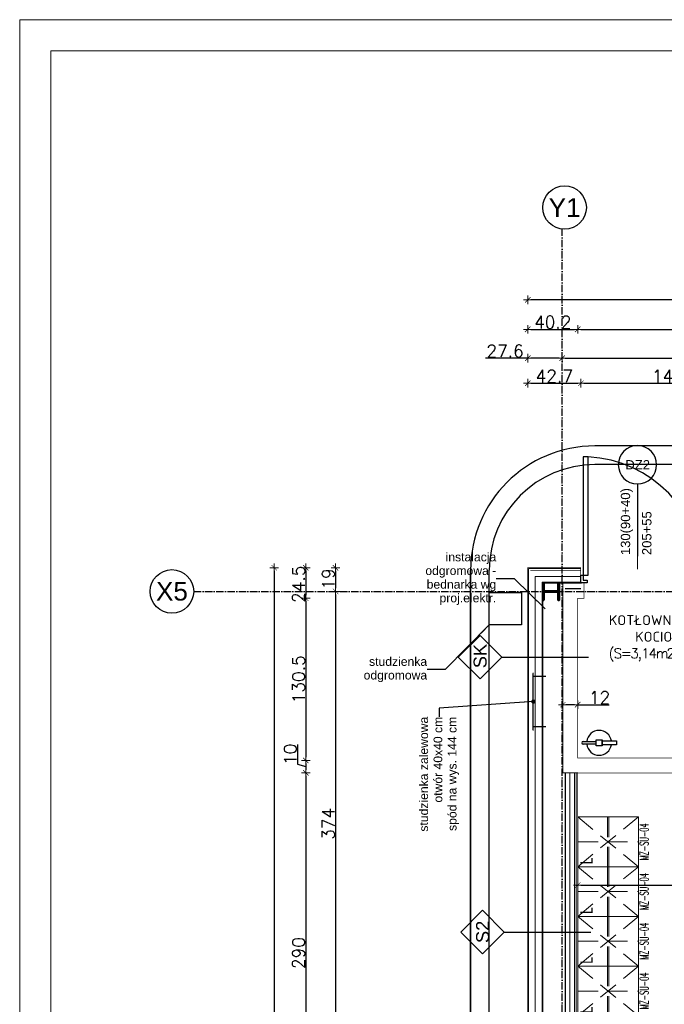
# Model space of a CAD drawing. Header units: metres. Extents: x 5541655 to 5610276, y 5589641 to 5627879.
# Tile 46 of 69: x 5603065 to 5604102, y 5626295 to 5627879. Entities that reach past the tile are written whole.
import ezdxf

# ---------------------------------------------------------------- set-up
doc = ezdxf.new("R2010")
doc.units = ezdxf.units.M
doc.header["$MEASUREMENT"] = 0
doc.linetypes.add('ACAD_ISO10W100', pattern=[18, 12, -3, 0, -3])
doc.linetypes.add('HIDDEN2', pattern=[4.7625, 3.175, -1.5875])
doc.layers.get('0').update_dxf_attribs({"linetype": 'CONTINUOUS', "lineweight": 18})
doc.layers.get('Defpoints').update_dxf_attribs({"linetype": 'CONTINUOUS'})
for name, color, linetype in [('2D- Siatka Modularna', 7, 'ACAD_ISO10W100'), ('Budowlane - Chodnik', 7, 'CONTINUOUS'), ('Budowlane - Opisy', 7, 'CONTINUOUS'), ('Budowlane - Sciany Wew', 7, 'CONTINUOUS'), ('Instalacje - Wentylacja - Urzadzenia - Przypodlogowe', 7, 'CONTINUOUS'), ('Konstrukcja - Fundamenty', 7, 'CONTINUOUS'), ('struktura', 7, 'CONTINUOUS'), ('znaczniki drzwi', 7, 'CONTINUOUS'), ('Ściany', 51, 'CONTINUOUS'), ('Ślusarka_okienna', 30, 'CONTINUOUS')]:
    doc.layers.add(name, color=color, linetype=linetype)
for name, color, linetype, lineweight in [('a___cienka___0.15', 10, 'CONTINUOUS', 15), ('a___ocieplenie', 214, 'BATTING', 5), ('MDCP', 7, 'CONTINUOUS', 18), ('MEBLE PKN', 150, 'CONTINUOUS', 20), ('WYMIARY WEW', 251, 'CONTINUOUS', 13)]:
    doc.layers.add(name, color=color, linetype=linetype, lineweight=lineweight)
doc.layers.add('a___przekrojowa___0.5', color=7, linetype='CONTINUOUS', lineweight=50, true_color=0x000000)
doc.layers.add('a___wymiary', color=7, linetype='CONTINUOUS', lineweight=18, true_color=0x000000)
doc.styles.add('GENERATED_STYLE_2', font='arial.ttf')
doc.styles.add('JACEK_07', font='SIMPLEX.SHX', dxfattribs={"width": 0.7})
doc.styles.add('RomanS', font='romans.shx')
doc.styles.get("Standard").update_dxf_attribs({"font": 'simplex.shx'})
doc.linetypes.add('BATTING', pattern='A,0.0001,-0.1,[134,ltypeshp.shx,S=0.1,R=0,X=-0.1,Y=0],-0.2,[134,ltypeshp.shx,S=0.1,R=180,X=0.1,Y=0],-0.1', length=0.4001)
doc.linetypes.add('ZIGZAG', pattern='A,0.0001,-0.2,[131,ltypeshp.shx,S=0.2,R=0,X=-0.2,Y=0],-0.4,[131,ltypeshp.shx,S=0.2,R=180,X=0.2,Y=0],-0.2', length=0.8001)
doc.dimstyles.new('1_50', dxfattribs={"dimtxt": 20, "dimasz": 5, "dimexe": 1.25, "dimexo": 0.625, "dimgap": 1.5, "dimtad": 1, "dimdec": 3, "dimlfac": 0.5, "dimrnd": 0.1, "dimdsep": 46, "dimtxsty": 'Standard', "dimblk": 'znacznik', "dimcen": 1.5, "dimse1": 1, "dimse2": 1, "dimclrd": 256, "dimclrt": 256, "dimazin": 0, "dimtfac": 1, "dimtdec": 3, "dimtmove": 0, "dimatfit": 3, "dimldrblk": 'znacznik', "dimfxl": 1, "dimarcsym": 0})
doc.dimstyles.new('GENERATED_STYLE__61', dxfattribs={"dimtxt": 0.18, "dimasz": 18.24, "dimexe": 0.18, "dimexo": 0.0625, "dimgap": 0.09, "dimtad": 0, "dimtih": 1, "dimtoh": 1, "dimdec": 4, "dimzin": 0, "dimdsep": 46, "dimtxsty": 'Standard', "dimcen": 0.09, "dimadec": 0, "dimazin": 0, "dimtfac": 1, "dimtdec": 4, "dimtmove": 0, "dimatfit": 3, "dimldrblk": 'ARROWHEAD_5', "dimfxl": 1, "dimtolj": 1, "dimtzin": 0, "dimarcsym": 0})
doc.dimstyles.new('GENERATED_STYLE__63', dxfattribs={"dimtxt": 0.18, "dimasz": 13.68, "dimexe": 0.18, "dimexo": 0.0625, "dimgap": 0.09, "dimtad": 0, "dimtih": 1, "dimtoh": 1, "dimdec": 4, "dimzin": 0, "dimdsep": 46, "dimtxsty": 'Standard', "dimcen": 0.09, "dimadec": 0, "dimazin": 0, "dimtfac": 1, "dimtdec": 4, "dimtmove": 0, "dimatfit": 3, "dimldrblk": 'ARROWHEAD_11', "dimfxl": 1, "dimtolj": 1, "dimtzin": 0, "dimarcsym": 0})

# ---------------------------------------------------------------- blocks, each defined once
blk = doc.blocks.new('*U416')
at = {"color": 252, "linetype": 'HIDDEN2', "lineweight": 0, "ltscale": 5, "true_color": 0x969696}
for p, q in [((40, 0), (0, -49)), ((0, 0), (40, -49)), ((40, 0), (80, -49)), ((80, 0), (40, -49)), ((80, 0), (120, -49)), ((120, 0), (80, -49)), ((120, 0), (160, -49)), ((160, 0), (120, -49)), ((160, 0), (200, -49)), ((200, 0), (160, -49)), ((20, -0.5), (20, -48.5)), ((60, -0.5), (60, -48.5)), ((100, -0.5), (100, -48.5)), ((140, -0.5), (140, -48.5)), ((180, -0.5), (180, -48.5)), ((0, -24), (40, -24)), ((0, -25), (40, -25)), ((40, -24), (80, -24)), ((40, -25), (80, -25)), ((80, -24), (120, -24)), ((80, -25), (120, -25)), ((120, -24), (160, -24)), ((120, -25), (160, -25)), ((160, -24), (200, -24)), ((160, -25), (200, -25))]:
    blk.add_line(p, q, dxfattribs=at)
at = {"linetype": 'Continuous', "lineweight": 0, "flags": 128}
for points in [[(40, -49), (40, 0), (0, 0), (0, -49)], [(80, -49), (80, 0), (40, 0), (40, -49)], [(120, -49), (120, 0), (80, 0), (80, -49)], [(160, -49), (160, 0), (120, 0), (120, -49)], [(200, -49), (200, 0), (160, 0), (160, -49)]]:
    blk.add_lwpolyline(points, close=True, dxfattribs=at)
at = {"width": 40, "attachment_point": 1, "style": 'JACEK_07'}
for s, insert, char_height in [('{\\fArial|b0|i0|c238|p34;L}', (2, -2), 10), ('{\\fArial|b0|i0|c238|p34;L}', (42, -2), 10), ('{\\fArial|b0|i0|c238|p34;L}', (82, -2), 10), ('{\\fArial|b0|i0|c238|p34;L}', (122, -2), 10), ('{\\fArial|b0|i0|c238|p34;L}', (162, -2), 10), ('\\pxqc;{\\W0.5;MZ-SU-04}', (0, -50), 7), ('\\pxqc;{\\W0.5;MZ-SU-04}', (40, -50), 7), ('\\pxqc;{\\W0.5;MZ-SU-04}', (80, -50), 7), ('\\pxqc;{\\W0.5;MZ-SU-04}', (120, -50), 7), ('\\pxqc;{\\W0.5;MZ-SU-04}', (160, -50), 7)]:
    blk.add_mtext(s, dxfattribs=dict(at, insert=insert, char_height=char_height))
blk = doc.blocks.new('*U317')
for points in [[(2, 6), (6, 6), (6, 101.2), (2, 101.2)], [(134, 46.8), (138, 46.8), (138, 6), (134, 6)], [(0, 6), (2, 6), (2, 2), (5, 2), (5, 0), (0, 0)], [(138, 6), (140, 6), (140, 0), (135, 0), (135, 2), (138, 2), (138, 6)]]:
    blk.add_lwpolyline(points, close=True).dxf.unprotected_set("ltscale", 0)
for centre, radius, start, end in [((2, 6), 95.2, 0, 87.59403), ((138, 6), 40.8, 95.59934, 180)]:
    blk.add_arc(centre, radius, start, end).dxf.unprotected_set("ltscale", 0)
blk = doc.blocks.new('Gasnica')
at = {"linetype": 'Continuous', "lineweight": 25}
for p, q in [((-12.8, 1.2), (-2.5, 1.2)), ((-2.5, -2.5), (-2.5, 2.5)), ((-2.5, 2.5), (2.5, 2.5)), ((2.5, 2.5), (2.5, -2.5)), ((2.5, -1.5), (2.5, 1.5)), ((2.5, 1.5), (14, 1.5)), ((14, 1.5), (14, -1.5)), ((-2.5, -1.2), (-12.8, -1.2)), ((2.5, -2.5), (-2.5, -2.5)), ((14, -1.5), (2.5, -1.5))]:
    blk.add_line(p, q, dxfattribs=at)
for centre, radius, start, end in [((0, 0), 10, 8.62693, 173.1079), ((-12.8, 0), 1.2, 90, 270), ((0, 0), 10, 186.8921, 351.37307)]:
    blk.add_arc(centre, radius, start, end, dxfattribs=at)
blk = doc.blocks.new('ARROWHEAD_11')
at = {"linetype": 'Continuous'}
blk.add_line((0, 0), (-1, 0), dxfattribs=at)
at = {"linetype": 'Continuous', "const_width": 0.25, "flags": 128}
blk.add_lwpolyline([(-0.125, 0, 1), (0.125, 0, 1)], format="xyb", close=True, dxfattribs=at)
blk = doc.blocks.new('ARROWHEAD_5')
at = {"linetype": 'Continuous'}
blk.add_line((0, 0), (-1, 0), dxfattribs=at)
blk.add_solid([(-1, 0.2679), (0, 0), (-1, -0.2679), (-1, 0.2679)], dxfattribs=at)
blk = doc.blocks.new('znacznik')
at = {"layer": 'a___wymiary'}
for p, q in [((1.39, 0), (-1.39, 0)), ((0, 1.39), (0, -1.39))]:
    blk.add_line(p, q, dxfattribs=at)
at = {"layer": 'a___wymiary', "const_width": 0.2}
blk.add_lwpolyline([(0.88, 0.88), (-0.88, -0.88)], dxfattribs=at)
blk = doc.blocks.new('*D889')
at = {"layer": 'a___wymiary', "lineweight": -2}
blk.add_line((5603573.3, 5626992), (5603573.3, 5626964), dxfattribs=at)
at = {"layer": 'Defpoints', "color": 0}
for p in [(5603890.7, 5626997), (5603573.3, 5626959), (5603591.6, 5626959)]:
    blk.add_point(p, dxfattribs=at)
at = {"layer": 'a___wymiary', "lineweight": -2, "xscale": 5, "yscale": 5, "zscale": 5}
for p, rotation in [((5603573.3, 5626997), 90), ((5603573.3, 5626959), 270)]:
    blk.add_blockref('znacznik', p, dxfattribs=dict(at, rotation=rotation))
at = {"layer": 'a___wymiary', "insert": (5603561.8, 5626979), "char_height": 20, "attachment_point": 5, "rotation": 90}
blk.add_mtext('19', dxfattribs=at)
blk = doc.blocks.new('*D890')
at = {"layer": 'a___wymiary', "lineweight": -2}
blk.add_line((5603573.3, 5626954), (5603573.3, 5626216), dxfattribs=at)
at = {"layer": 'Defpoints', "color": 0}
for p in [(5603591.6, 5626959), (5603573.3, 5626211), (5603614.7, 5626211)]:
    blk.add_point(p, dxfattribs=at)
at = {"layer": 'a___wymiary', "lineweight": -2, "xscale": 5, "yscale": 5, "zscale": 5}
for p, rotation in [((5603573.3, 5626959), 90), ((5603573.3, 5626211), 270)]:
    blk.add_blockref('znacznik', p, dxfattribs=dict(at, rotation=rotation))
at = {"layer": 'a___wymiary', "insert": (5603561.8, 5626585), "char_height": 20, "attachment_point": 5, "rotation": 90}
blk.add_mtext('374', dxfattribs=at)
blk = doc.blocks.new('*D895')
at = {"layer": 'Defpoints', "color": 0}
for p in [(5604292.9, 5626997), (5603525.4, 5626948), (5604293.2, 5626948)]:
    blk.add_point(p, dxfattribs=at)
at = {"layer": 'MDCP', "lineweight": -2}
blk.add_line((5603525.4, 5626992), (5603525.4, 5626953), dxfattribs=at)
at = {"layer": 'MDCP', "lineweight": -2, "xscale": 5, "yscale": 5, "zscale": 5}
for p, rotation in [((5603525.4, 5626997), 90), ((5603525.4, 5626948), 270)]:
    blk.add_blockref('znacznik', p, dxfattribs=dict(at, rotation=rotation))
at = {"layer": 'MDCP', "insert": (5603513.9, 5626970.5), "char_height": 20, "attachment_point": 5, "rotation": 90}
blk.add_mtext('24.5', dxfattribs=at)
blk = doc.blocks.new('*D896')
at = {"layer": 'Defpoints', "color": 0}
for p in [(5604293.2, 5626948), (5603525.4, 5626687), (5603963.1, 5626687)]:
    blk.add_point(p, dxfattribs=at)
at = {"layer": 'MDCP', "lineweight": -2}
blk.add_line((5603525.4, 5626943), (5603525.4, 5626692), dxfattribs=at)
at = {"layer": 'MDCP', "lineweight": -2, "xscale": 5, "yscale": 5, "zscale": 5}
for p, rotation in [((5603525.4, 5626948), 90), ((5603525.4, 5626687), 270)]:
    blk.add_blockref('znacznik', p, dxfattribs=dict(at, rotation=rotation))
at = {"layer": 'MDCP', "insert": (5603513.9, 5626817.5), "char_height": 20, "attachment_point": 5, "rotation": 90}
blk.add_mtext('130.5', dxfattribs=at)
blk = doc.blocks.new('*D897')
at = {"layer": 'Defpoints', "color": 0}
for p in [(5603963.1, 5626687), (5603525.4, 5626667), (5603963.1, 5626667)]:
    blk.add_point(p, dxfattribs=at)
at = {"layer": 'MDCP', "lineweight": -2}
for p, q in [((5603511.9, 5626712.6), (5603511.9, 5626681)), ((5603511.9, 5626681), (5603525.4, 5626677)), ((5603525.4, 5626682), (5603525.4, 5626672))]:
    blk.add_line(p, q, dxfattribs=at)
at = {"layer": 'MDCP', "lineweight": -2, "xscale": 5, "yscale": 5, "zscale": 5}
for p, rotation in [((5603525.4, 5626687), 90), ((5603525.4, 5626667), 270)]:
    blk.add_blockref('znacznik', p, dxfattribs=dict(at, rotation=rotation))
at = {"layer": 'MDCP', "insert": (5603500.4, 5626696.8), "char_height": 20, "attachment_point": 5, "rotation": 90}
blk.add_mtext('10', dxfattribs=at)
blk = doc.blocks.new('*D898')
at = {"layer": 'Defpoints', "color": 0}
for p in [(5603963.1, 5626667), (5603525.4, 5626087), (5603963.1, 5626087)]:
    blk.add_point(p, dxfattribs=at)
at = {"layer": 'MDCP', "lineweight": -2}
blk.add_line((5603525.4, 5626662), (5603525.4, 5626092), dxfattribs=at)
at = {"layer": 'MDCP', "lineweight": -2, "xscale": 5, "yscale": 5, "zscale": 5}
for p, rotation in [((5603525.4, 5626667), 90), ((5603525.4, 5626087), 270)]:
    blk.add_blockref('znacznik', p, dxfattribs=dict(at, rotation=rotation))
at = {"layer": 'MDCP', "insert": (5603513.9, 5626377), "char_height": 20, "attachment_point": 5, "rotation": 90}
blk.add_mtext('290', dxfattribs=at)
blk = doc.blocks.new('*D906')
at = {"layer": 'Defpoints', "color": 0}
for p in [(5603890.7, 5626997), (5603474.7, 5623985), (5603890.7, 5623985)]:
    blk.add_point(p, dxfattribs=at)
at = {"layer": 'MDCP', "lineweight": -2}
blk.add_line((5603474.7, 5626992), (5603474.7, 5623990), dxfattribs=at)
at = {"layer": 'MDCP', "lineweight": -2, "xscale": 5, "yscale": 5, "zscale": 5}
for p, rotation in [((5603474.7, 5626997), 90), ((5603474.7, 5623985), 270)]:
    blk.add_blockref('znacznik', p, dxfattribs=dict(at, rotation=rotation))
at = {"layer": 'MDCP', "insert": (5603463.2, 5625417.9), "char_height": 20, "attachment_point": 5, "rotation": 90}
blk.add_mtext('1506', dxfattribs=at)
blk = doc.blocks.new('*D907')
at = {"layer": 'Defpoints', "color": 0, "linetype": 'ZIGZAG', "ltscale": 5}
for p in [(5603882.7, 5627334.2), (5603938, 5627018.4), (5603882.7, 5626997)]:
    blk.add_point(p, dxfattribs=at)
at = {"layer": 'MDCP', "lineweight": -2}
for p, q in [((5603882.7, 5627334.2), (5603814.7, 5627334.2)), ((5603933, 5627334.2), (5603887.7, 5627334.2))]:
    blk.add_line(p, q, dxfattribs=at)
at = {"layer": 'MDCP', "linetype": 'ZIGZAG', "lineweight": -2, "ltscale": 5, "xscale": 5, "yscale": 5, "zscale": 5, "rotation": 180}
blk.add_blockref('znacznik', (5603882.7, 5627334.2), dxfattribs=at)
at = {"layer": 'MDCP', "linetype": 'ZIGZAG', "lineweight": -2, "ltscale": 5, "xscale": 5, "yscale": 5, "zscale": 5}
blk.add_blockref('znacznik', (5603938, 5627334.2), dxfattribs=at)
at = {"layer": 'MDCP', "linetype": 'ZIGZAG', "ltscale": 5, "insert": (5603846.2, 5627345.7), "char_height": 20, "attachment_point": 5}
blk.add_mtext('27.6', dxfattribs=at)
blk = doc.blocks.new('*D908')
at = {"layer": 'Defpoints', "color": 0, "linetype": 'ZIGZAG', "ltscale": 5}
for p in [(5604418.1, 5627334.2), (5603938, 5627265.9), (5604418.1, 5627265.9)]:
    blk.add_point(p, dxfattribs=at)
at = {"layer": 'MDCP', "lineweight": -2}
blk.add_line((5603943, 5627334.2), (5604413.1, 5627334.2), dxfattribs=at)
at = {"layer": 'MDCP', "linetype": 'ZIGZAG', "lineweight": -2, "ltscale": 5, "xscale": 5, "yscale": 5, "zscale": 5, "rotation": 180}
blk.add_blockref('znacznik', (5603938, 5627334.2), dxfattribs=at)
at = {"layer": 'MDCP', "linetype": 'ZIGZAG', "lineweight": -2, "ltscale": 5, "xscale": 5, "yscale": 5, "zscale": 5}
blk.add_blockref('znacznik', (5604418.1, 5627334.2), dxfattribs=at)
at = {"layer": 'MDCP', "linetype": 'ZIGZAG', "ltscale": 5, "insert": (5604178, 5627345.7), "char_height": 20, "attachment_point": 5}
blk.add_mtext('240', dxfattribs=at)
blk = doc.blocks.new('*D913')
at = {"layer": 'Defpoints', "color": 0}
for p in [(5603963.1, 5627380.6), (5603882.7, 5626997), (5603963.1, 5626948)]:
    blk.add_point(p, dxfattribs=at)
at = {"layer": 'MDCP', "lineweight": -2}
blk.add_line((5603887.7, 5627380.6), (5603958.1, 5627380.6), dxfattribs=at)
at = {"layer": 'MDCP', "lineweight": -2, "xscale": 5, "yscale": 5, "zscale": 5, "rotation": 180}
blk.add_blockref('znacznik', (5603882.7, 5627380.6), dxfattribs=at)
at = {"layer": 'MDCP', "lineweight": -2, "xscale": 5, "yscale": 5, "zscale": 5}
blk.add_blockref('znacznik', (5603963.1, 5627380.6), dxfattribs=at)
at = {"layer": 'MDCP', "insert": (5603922.9, 5627392.1), "char_height": 20, "attachment_point": 5}
blk.add_mtext('40.2', dxfattribs=at)
blk = doc.blocks.new('*D914')
at = {"layer": 'Defpoints', "color": 0}
for p in [(5604443.1, 5627380.6), (5603963.1, 5626948), (5604443.1, 5626925.3)]:
    blk.add_point(p, dxfattribs=at)
at = {"layer": 'MDCP', "lineweight": -2}
blk.add_line((5603968.1, 5627380.6), (5604438.1, 5627380.6), dxfattribs=at)
at = {"layer": 'MDCP', "lineweight": -2, "xscale": 5, "yscale": 5, "zscale": 5, "rotation": 180}
blk.add_blockref('znacznik', (5603963.1, 5627380.6), dxfattribs=at)
at = {"layer": 'MDCP', "lineweight": -2, "xscale": 5, "yscale": 5, "zscale": 5}
blk.add_blockref('znacznik', (5604443.1, 5627380.6), dxfattribs=at)
at = {"layer": 'MDCP', "insert": (5604203.1, 5627392.1), "char_height": 20, "attachment_point": 5}
blk.add_mtext('240', dxfattribs=at)
blk = doc.blocks.new('*D923')
at = {"layer": 'Defpoints', "color": 0}
for p in [(5603882.7, 5627428.1), (5603882.7, 5626997), (5605913.4, 5626995)]:
    blk.add_point(p, dxfattribs=at)
at = {"layer": 'MDCP', "lineweight": -2}
blk.add_line((5605908.4, 5627428.1), (5603887.7, 5627428.1), dxfattribs=at)
at = {"layer": 'MDCP', "lineweight": -2, "xscale": 5, "yscale": 5, "zscale": 5, "rotation": 180}
blk.add_blockref('znacznik', (5603882.7, 5627428.1), dxfattribs=at)
at = {"layer": 'MDCP', "lineweight": -2, "xscale": 5, "yscale": 5, "zscale": 5}
blk.add_blockref('znacznik', (5605913.4, 5627428.1), dxfattribs=at)
at = {"layer": 'MDCP', "insert": (5604898.1, 5627439.6), "char_height": 20, "attachment_point": 5}
blk.add_mtext('1015.4', dxfattribs=at)
blk = doc.blocks.new('*D962')
at = {"layer": 'Defpoints', "color": 0}
for p in [(5603963.1, 5626619.5), (5604443.1, 5626613.1), (5604443.1, 5626486.3)]:
    blk.add_point(p, dxfattribs=at)
at = {"layer": 'WYMIARY WEW', "lineweight": -2}
blk.add_line((5603968.1, 5626486.3), (5604438.1, 5626486.3), dxfattribs=at)
at = {"layer": 'WYMIARY WEW', "lineweight": -2, "xscale": 5, "yscale": 5, "zscale": 5, "rotation": 180}
blk.add_blockref('znacznik', (5603963.1, 5626486.3), dxfattribs=at)
at = {"layer": 'WYMIARY WEW', "lineweight": -2, "xscale": 5, "yscale": 5, "zscale": 5}
blk.add_blockref('znacznik', (5604443.1, 5626486.3), dxfattribs=at)
at = {"layer": 'WYMIARY WEW', "insert": (5604203.1, 5626497.8), "char_height": 20, "attachment_point": 5}
blk.add_mtext('240', dxfattribs=at)
blk = doc.blocks.new('*D1013')
at = {"layer": 'Defpoints', "color": 0}
for p in [(5603968.1, 5627293.8), (5603882.7, 5626997), (5603968.1, 5626997)]:
    blk.add_point(p, dxfattribs=at)
at = {"layer": 'WYMIARY WEW', "lineweight": -2}
blk.add_line((5603887.7, 5627293.8), (5603963.1, 5627293.8), dxfattribs=at)
at = {"layer": 'WYMIARY WEW', "lineweight": -2, "xscale": 5, "yscale": 5, "zscale": 5, "rotation": 180}
blk.add_blockref('znacznik', (5603882.7, 5627293.8), dxfattribs=at)
at = {"layer": 'WYMIARY WEW', "lineweight": -2, "xscale": 5, "yscale": 5, "zscale": 5}
blk.add_blockref('znacznik', (5603968.1, 5627293.8), dxfattribs=at)
at = {"layer": 'WYMIARY WEW', "insert": (5603925.4, 5627305.3), "char_height": 20, "attachment_point": 5}
blk.add_mtext('42.7', dxfattribs=at)
blk = doc.blocks.new('*D1014')
at = {"layer": 'Defpoints', "color": 0}
for p in [(5604248.1, 5627293.8), (5603968.1, 5626997), (5604248.1, 5626997)]:
    blk.add_point(p, dxfattribs=at)
at = {"layer": 'WYMIARY WEW', "lineweight": -2}
blk.add_line((5603973.1, 5627293.8), (5604243.1, 5627293.8), dxfattribs=at)
at = {"layer": 'WYMIARY WEW', "lineweight": -2, "xscale": 5, "yscale": 5, "zscale": 5, "rotation": 180}
blk.add_blockref('znacznik', (5603968.1, 5627293.8), dxfattribs=at)
at = {"layer": 'WYMIARY WEW', "lineweight": -2, "xscale": 5, "yscale": 5, "zscale": 5}
blk.add_blockref('znacznik', (5604248.1, 5627293.8), dxfattribs=at)
at = {"layer": 'WYMIARY WEW', "insert": (5604108.1, 5627305.3), "char_height": 20, "attachment_point": 5}
blk.add_mtext('140', dxfattribs=at)
blk = doc.blocks.new('*D1151')
at = {"lineweight": -2, "ltscale": 5}
for p, q in [((5603958.1, 5626776.7), (5603944.1, 5626776.7)), ((5603963.1, 5626776.7), (5604013.9, 5626776.7))]:
    blk.add_line(p, q, dxfattribs=at)
at = {"layer": 'Defpoints', "color": 0, "ltscale": 5}
for p in [(5603939.1, 5626776.7), (5603939.1, 5626765.2), (5603963.1, 5626765.2)]:
    blk.add_point(p, dxfattribs=at)
at = {"lineweight": -2, "ltscale": 5, "xscale": 5, "yscale": 5, "zscale": 5, "rotation": 180}
blk.add_blockref('znacznik', (5603939.1, 5626776.7), dxfattribs=at)
at = {"lineweight": -2, "ltscale": 5, "xscale": 5, "yscale": 5, "zscale": 5}
blk.add_blockref('znacznik', (5603963.1, 5626776.7), dxfattribs=at)
at = {"ltscale": 5, "insert": (5603998.2, 5626788.2), "char_height": 20, "attachment_point": 5}
blk.add_mtext('12', dxfattribs=at)

msp = doc.modelspace()

# ---------------------------------------------------------------- linework, layer by layer
at = {"linetype": 'ZIGZAG', "ltscale": 15}
msp.add_line((5603950.4321, 5626666.9756), (5603950.4321, 5626085.6428), dxfattribs=at)
at = {"layer": '2D- Siatka Modularna', "lineweight": 25}
for p, q in [((5603937.9897, 5622698.2683), (5603937.9897, 5627541.5396)), ((5603345.0596, 5626958.9756), (5606162.0597, 5626958.9756)), ((5603345.0596, 5626958.9756), (5606465.0678, 5626958.9756))]:
    msp.add_line(p, q, dxfattribs=at)
at = {"layer": '2D- Siatka Modularna', "linetype": 'ByBlock', "lineweight": 25}
for centre in [(5603941.9897, 5627576.5396), (5603310.0596, 5626958.9756)]:
    msp.add_ellipse(centre, major_axis=(24.7487, 24.7487), ratio=1, start_param=5.497787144, end_param=11.780972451, dxfattribs=at)
at = {"layer": 'a___cienka___0.15'}
for points in [[(5603968.0597, 5626995.9756), (5603883.6897, 5626995.9756), (5603883.6897, 5623985.9756), (5603963.0597, 5623985.9756)], [(5603968.0597, 5626973.9756), (5603905.6897, 5626973.9756), (5603905.6897, 5624007.9756), (5603963.0597, 5624007.9756)]]:
    msp.add_lwpolyline(points, dxfattribs=at)
at = {"layer": 'a___ocieplenie', "color": 0, "linetype": 'BATTING', "ltscale": 24}
msp.add_lwpolyline([(5603968.0597, 5626982.9756), (5603894.6781, 5626982.7611), (5603894.6781, 5623998.7611), (5603963.0597, 5623998.9756)], dxfattribs=at)
at = {"layer": 'a___przekrojowa___0.5'}
msp.add_lwpolyline([(5603906.6897, 5626972.9756), (5603908.3897, 5626972.9756), (5603908.3897, 5626959.5256), (5603931.5897, 5626959.5256), (5603931.5897, 5626972.9756), (5603933.2897, 5626972.9756), (5603933.2897, 5626944.9756), (5603931.5897, 5626944.9756), (5603931.5897, 5626958.4256), (5603908.3897, 5626958.4256), (5603908.3897, 5626944.9756), (5603906.6897, 5626944.9756), (5603906.6897, 5626972.9756)], dxfattribs=at)
at = {"layer": 'Budowlane - Chodnik'}
for p, q in [((5606005.4297, 5627192.9756), (5603990.6897, 5627192.9756)), ((5606005.4297, 5627162.9756), (5603990.6897, 5627162.9756)), ((5603790.6897, 5626992.9756), (5603790.6897, 5623942.9756)), ((5603790.6897, 5623396.9756), (5603790.6897, 5626992.9756)), ((5603820.6897, 5623396.9756), (5603820.6897, 5626992.9756))]:
    msp.add_line(p, q, dxfattribs=at)
for radius in [200, 170]:
    msp.add_arc((5603990.6897, 5626992.9756), radius, 90, 180, dxfattribs=at)
at = {"layer": 'Budowlane - Opisy'}
for p, q in [((5603805.9646, 5626887.9994), (5603770.9646, 5626852.9994)), ((5603840.9646, 5626852.9994), (5603805.9646, 5626887.9994)), ((5603770.9646, 5626852.9994), (5603805.9646, 5626817.9994)), ((5603805.9646, 5626817.9994), (5603840.9646, 5626852.9994)), ((5603840.9646, 5626852.9994), (5603980.3642, 5626852.9994)), ((5603809.9646, 5626445.7886), (5603774.9646, 5626410.7886)), ((5603844.9646, 5626410.7886), (5603809.9646, 5626445.7886)), ((5603774.9646, 5626410.7886), (5603809.9646, 5626375.7886)), ((5603809.9646, 5626375.7886), (5603844.9646, 5626410.7886)), ((5603844.9646, 5626410.7886), (5603984.3642, 5626410.7886))]:
    msp.add_line(p, q, dxfattribs=at)
at = {"layer": 'Budowlane - Sciany Wew', "color": 251, "linetype": 'Continuous', "lineweight": 20}
for points in [[(5603958.0597, 5626081.9797), (5603958.0597, 5626666.9756)], [(5603960.5597, 5626084.4797), (5603960.5597, 5626666.9756)]]:
    msp.add_lwpolyline(points, dxfattribs=at)
at = {"layer": 'Instalacje - Wentylacja - Urzadzenia - Przypodlogowe'}
for p, q in [((5603891.6897, 5626826.8551), (5603890.6897, 5626826.8551)), ((5603890.6897, 5626826.8551), (5603890.6897, 5626736.4551)), ((5603911.6897, 5626821.8551), (5603891.6897, 5626821.8551)), ((5603890.6897, 5626736.4551), (5603891.6897, 5626736.4551)), ((5603891.6897, 5626741.4551), (5603911.6897, 5626741.4551))]:
    msp.add_line(p, q, dxfattribs=at)
at = {"layer": 'Konstrukcja - Fundamenty', "flags": 128}
msp.add_lwpolyline([(5603872.6897, 5626904.9756), (5603820.6897, 5626904.9756), (5603820.6897, 5626956.9756), (5603872.6897, 5626956.9756)], close=True, dxfattribs=at)
at = {"layer": 'MDCP', "linetype": 'ByBlock'}
msp.add_line((5604059.244, 5626994.9756), (5604059.244, 5627087.9009), dxfattribs=at)
at = {"layer": 'MDCP', "lineweight": 30}
msp.add_lwpolyline([(5603962.5597, 5624008.9756), (5603906.6897, 5624008.9756), (5603906.6897, 5626972.9756), (5603969.0597, 5626972.9756)], dxfattribs=at)
at = {"layer": 'struktura'}
for p, q in [((5603968.0597, 5626962.9756), (5603943.0597, 5626962.9756)), ((5603943.0597, 5626666.9756), (5603943.0597, 5624008.9764))]:
    msp.add_line(p, q, dxfattribs=at)
at = {"layer": 'WYMIARY WEW', "color": 0}
for p, q in [((5603939.0597, 5626666.9756), (5603939.0597, 5626972.9756)), ((5603963.0597, 5626666.9756), (5603939.0597, 5626666.9756))]:
    msp.add_line(p, q, dxfattribs=at)
at = {"layer": 'WYMIARY WEW'}
for points in [[(5603065.0196, 5627878.8305), (5607265.0196, 5627878.8305), (5607265.0196, 5621938.8305), (5603065.0196, 5621938.8305)], [(5603115.0196, 5627828.8305), (5607215.0196, 5627828.8305), (5607215.0196, 5621988.8305), (5603115.0196, 5621988.8305)]]:
    msp.add_lwpolyline(points, close=True, dxfattribs=at)
at = {"layer": 'znaczniki drzwi'}
msp.add_line((5604059.244, 5627131.8235), (5604059.244, 5627015.7573), dxfattribs=at)
for start, end in [(0, 180), (180, 0)]:
    msp.add_arc((5604059.244, 5627162.6857), 30.8622, start, end, dxfattribs=at)
at = {"layer": 'Ściany', "color": 0, "const_width": 1}
for points in [[(5605013.0597, 5626996.9756), (5604248.0597, 5626996.9756), (5604248.0597, 5626972.9756), (5604243.0597, 5626972.9756), (5604243.0597, 5626947.9756), (5604439.0597, 5626947.9756), (5604439.0597, 5626690.9756), (5603963.0597, 5626690.9756), (5603963.0597, 5626947.9756), (5603973.0597, 5626947.9756), (5603973.0597, 5626972.9756), (5603968.0597, 5626972.9756), (5603968.0597, 5626996.9756), (5603882.6897, 5626996.9756), (5603882.6897, 5623984.9756)], [(5604248.0597, 5626992.9756), (5604248.0597, 5626972.9756), (5604243.0597, 5626972.9756), (5604243.0597, 5626947.9756), (5604439.0597, 5626947.9756), (5604439.0597, 5626690.9756), (5603963.0597, 5626690.9756), (5603963.0597, 5626947.9756), (5603973.0597, 5626947.9756), (5603973.0597, 5626972.9756), (5603968.0597, 5626972.9756), (5603968.0597, 5626992.9756), (5603886.6897, 5626992.9756)], [(5603963.0597, 5626086.9797), (5603963.0597, 5626666.9756), (5604443.0597, 5626666.9756), (5604443.0597, 5626466.9756)], [(5603963.0597, 5626666.9756), (5604463.0597, 5626666.9756)]]:
    msp.add_lwpolyline(points, dxfattribs=at)

# ---------------------------------------------------------------- block references
at = {"xscale": 2, "yscale": 2, "zscale": 2}
msp.add_blockref('Gasnica', (5603997.5995, 5626715.2963), dxfattribs=at)
at = {"layer": 'MEBLE PKN', "xscale": 2, "yscale": 2, "zscale": 2, "rotation": 90}
msp.add_blockref('*U416', (5603963.0597, 5626195.9811), dxfattribs=at)
at = {"layer": 'Ślusarka_okienna', "xscale": 2, "yscale": 2, "zscale": 2}
msp.add_blockref('*U317', (5603968.0597, 5626972.9756), dxfattribs=at)

# ---------------------------------------------------------------- texts
at = {"insert": (5603972.3046, 5626920.6607), "char_height": 16, "width": 304.938989, "attachment_point": 1, "style": 'RomanS'}
msp.add_mtext('\\pxqc;KOTŁOWNIA GAZOWA:\\PKOCIOŁ 30kW\\P{\\T0.75;(S=3,14m2; V=9,73m3)}', dxfattribs=at)
at = {"layer": '2D- Siatka Modularna', "linetype": 'ByBlock', "lineweight": 25, "char_height": 30, "attachment_point": 5, "style": 'GENERATED_STYLE_2'}
for s, insert in [('Y1', (5603941.9897, 5627576.5396)), ('X5', (5603310.0596, 5626958.9756))]:
    msp.add_mtext(s, dxfattribs=dict(at, insert=insert))
at = {"layer": 'Budowlane - Opisy', "width": 163.702722, "attachment_point": 6, "style": 'GENERATED_STYLE_2'}
for s, insert, char_height, line_spacing_factor in [('{instalacja odgromowa - bednarka wg proj.elektr.}', (5603831.9969, 5626979.2574), 14, 0.941333), ('{studzienka odgromowa}', (5603720.7837, 5626833.0493), 14.000003, 0.93983)]:
    msp.add_mtext(s, dxfattribs=dict(at, insert=insert, char_height=char_height, line_spacing_factor=line_spacing_factor))
at = {"layer": 'Budowlane - Opisy', "char_height": 21, "attachment_point": 7, "rotation": 90, "style": 'GENERATED_STYLE_2'}
for s, insert in [('SK', (5603816.802, 5626835.3861)), ('{S2}', (5603820.802, 5626393.1753))]:
    msp.add_mtext(s, dxfattribs=dict(at, insert=insert))
at = {"layer": 'Budowlane - Opisy', "insert": (5603740.219, 5626757.2219), "char_height": 14.001213, "width": 197.429297, "attachment_point": 6, "rotation": 90, "line_spacing_factor": 0.980556, "style": 'GENERATED_STYLE_2'}
msp.add_mtext('{studzienka zalewowa\\Potwór 40x40 cm\\Pspód na wys. 144 cm}', dxfattribs=at)
at = {"layer": 'znaczniki drzwi', "insert": (5604039.8126, 5627155.1857), "char_height": 15, "attachment_point": 7, "style": 'GENERATED_STYLE_2'}
msp.add_mtext('{DZ2}', dxfattribs=at)
at = {"layer": 'znaczniki drzwi', "char_height": 15, "attachment_point": 7, "rotation": 90, "style": 'GENERATED_STYLE_2'}
for s, insert in [('130(90+40)', (5604052.0051, 5627017.3649)), ('205+55', (5604081.985, 5627017.3649))]:
    msp.add_mtext(s, dxfattribs=dict(at, insert=insert))

# ---------------------------------------------------------------- dimensions: what is measured, and where the dimension line sits
at = {"ltscale": 5}
dim = msp.add_linear_dim(base=(5603939.0597, 5626776.702), p1=(5603963.0597, 5626765.202), p2=(5603939.0597, 5626765.202), dimstyle='1_50', dxfattribs=at)
dim.commit()
dim.dimension.update_dxf_attribs({"geometry": '*D1151', "text_midpoint": (5603998.1629, 5626776.702), "dimtype": 160})
at = {"layer": 'a___wymiary'}
dim = msp.add_linear_dim(base=(5603573.2514, 5626958.9756), p1=(5603890.6897, 5626996.9756), p2=(5603591.6016, 5626958.9756), angle=90, dimstyle='1_50', dxfattribs=at)
dim.commit()
dim.dimension.update_dxf_attribs({"geometry": '*D889', "text_midpoint": (5603573.2514, 5626979.0401), "dimtype": 160})
dim = msp.add_linear_dim(base=(5603573.2514, 5626210.9756), p1=(5603591.6016, 5626958.9756), p2=(5603614.6678, 5626210.9756), angle=90, dimstyle='1_50', override={"dimtmove": 1}, dxfattribs=at)
dim.commit()
dim.dimension.update_dxf_attribs({"geometry": '*D890', "text_midpoint": (5603561.7514, 5626584.9756)})
at = {"layer": 'MDCP'}
for base, p1, p2, picture, middle in [((5603882.6897, 5627428.09), (5605913.4297, 5626994.9756), (5603882.6897, 5626996.9756), '*D923', (5604898.0597, 5627439.59)), ((5603963.0597, 5627380.6075), (5603882.6897, 5626996.9756), (5603963.0597, 5626947.9756), '*D913', (5603922.8747, 5627392.1075)), ((5603882.6897, 5627334.1747), (5603937.9897, 5627018.4126), (5603882.6897, 5626996.9756), '*D907', (5603846.1897, 5627345.6747)), ((5604418.0597, 5627334.1747), (5603937.9897, 5627265.8552), (5604418.0597, 5627265.8552), '*D908', (5604178.0247, 5627345.6747))]:
    dim = msp.add_linear_dim(base=base, p1=p1, p2=p2, dimstyle='1_50', dxfattribs=at)
    dim.commit()
    dim.dimension.update_dxf_attribs({"geometry": picture, "text_midpoint": middle})
dim = msp.add_linear_dim(base=(5604443.0597, 5627380.6075), p1=(5603963.0597, 5626947.9756), p2=(5604443.0597, 5626925.2684), dimstyle='1_50', override={"dimtmove": 1}, dxfattribs=at)
dim.commit()
dim.dimension.update_dxf_attribs({"geometry": '*D914', "text_midpoint": (5604203.0597, 5627392.1075)})
for base, p1, p2, picture, middle in [((5603474.6895, 5623984.9756), (5603890.6897, 5626996.9756), (5603890.6897, 5623984.9756), '*D906', (5603474.6895, 5625417.9003)), ((5603525.3505, 5626947.9756), (5604292.8946, 5626996.965), (5604293.1857, 5626947.9756), '*D895', (5603525.3505, 5626970.4756))]:
    dim = msp.add_linear_dim(base=base, p1=p1, p2=p2, angle=90, dimstyle='1_50', dxfattribs=at)
    dim.commit()
    dim.dimension.update_dxf_attribs({"geometry": picture, "text_midpoint": middle, "dimtype": 160})
for base, p1, p2, picture, middle in [((5603525.3505, 5626686.9756), (5604293.1857, 5626947.9756), (5603963.0597, 5626686.9756), '*D896', (5603513.8505, 5626817.4756)), ((5603525.3505, 5626666.9756), (5603963.0597, 5626686.9756), (5603963.0597, 5626666.9756), '*D897', (5603500.3505, 5626682.5256)), ((5603525.3505, 5626086.9797), (5603963.0597, 5626666.9756), (5603963.0597, 5626086.9797), '*D898', (5603513.8505, 5626376.9777))]:
    dim = msp.add_linear_dim(base=base, p1=p1, p2=p2, angle=90, dimstyle='1_50', override={"dimtmove": 1}, dxfattribs=at)
    dim.commit()
    dim.dimension.update_dxf_attribs({"geometry": picture, "text_midpoint": middle})
at = {"layer": 'WYMIARY WEW'}
for base, p1, p2, picture, middle in [((5603968.0597, 5627293.7732), (5603882.6897, 5626996.9756), (5603968.0597, 5626996.9756), '*D1013', (5603925.3747, 5627305.2732)), ((5604443.0597, 5626486.2969), (5603963.0597, 5626619.5134), (5604443.0597, 5626613.13), '*D962', (5604203.0597, 5626497.7969))]:
    dim = msp.add_linear_dim(base=base, p1=p1, p2=p2, dimstyle='1_50', dxfattribs=at)
    dim.commit()
    dim.dimension.update_dxf_attribs({"geometry": picture, "text_midpoint": middle})
dim = msp.add_linear_dim(base=(5604248.0597, 5627293.7732), p1=(5603968.0597, 5626996.9756), p2=(5604248.0597, 5626996.9756), dimstyle='1_50', override={"dimtmove": 1}, dxfattribs=at)
dim.commit()
dim.dimension.update_dxf_attribs({"geometry": '*D1014', "text_midpoint": (5604108.0597, 5627305.2732)})

# ---------------------------------------------------------------- leaders
at = {"layer": 'Budowlane - Opisy', "annotation_type": 0, "has_hookline": 1, "hookline_direction": 1}
for points, text_width in [([(5603910.6897, 5626930.9756), (5603861.1922, 5626979.2574), (5603832.0869, 5626979.2574)], 112.8786), ([(5603820.6897, 5626904.9756), (5603749.979, 5626833.0493), (5603720.8737, 5626833.0493)], 100.7122)]:
    msp.add_leader(points, dimstyle='GENERATED_STYLE__61', dxfattribs=dict(at, text_width=text_width))
at = {"layer": 'Budowlane - Opisy', "annotation_type": 0, "has_hookline": 1, "hookline_direction": 1, "text_width": 183.4006, "horizontal_direction": (0, 1, 0)}
msp.add_leader([(5603891.6897, 5626781.6551), (5603740.219, 5626770.9919), (5603740.219, 5626757.3119)], dimstyle='GENERATED_STYLE__63', dxfattribs=at)

doc.saveas('drawing.dxf')
